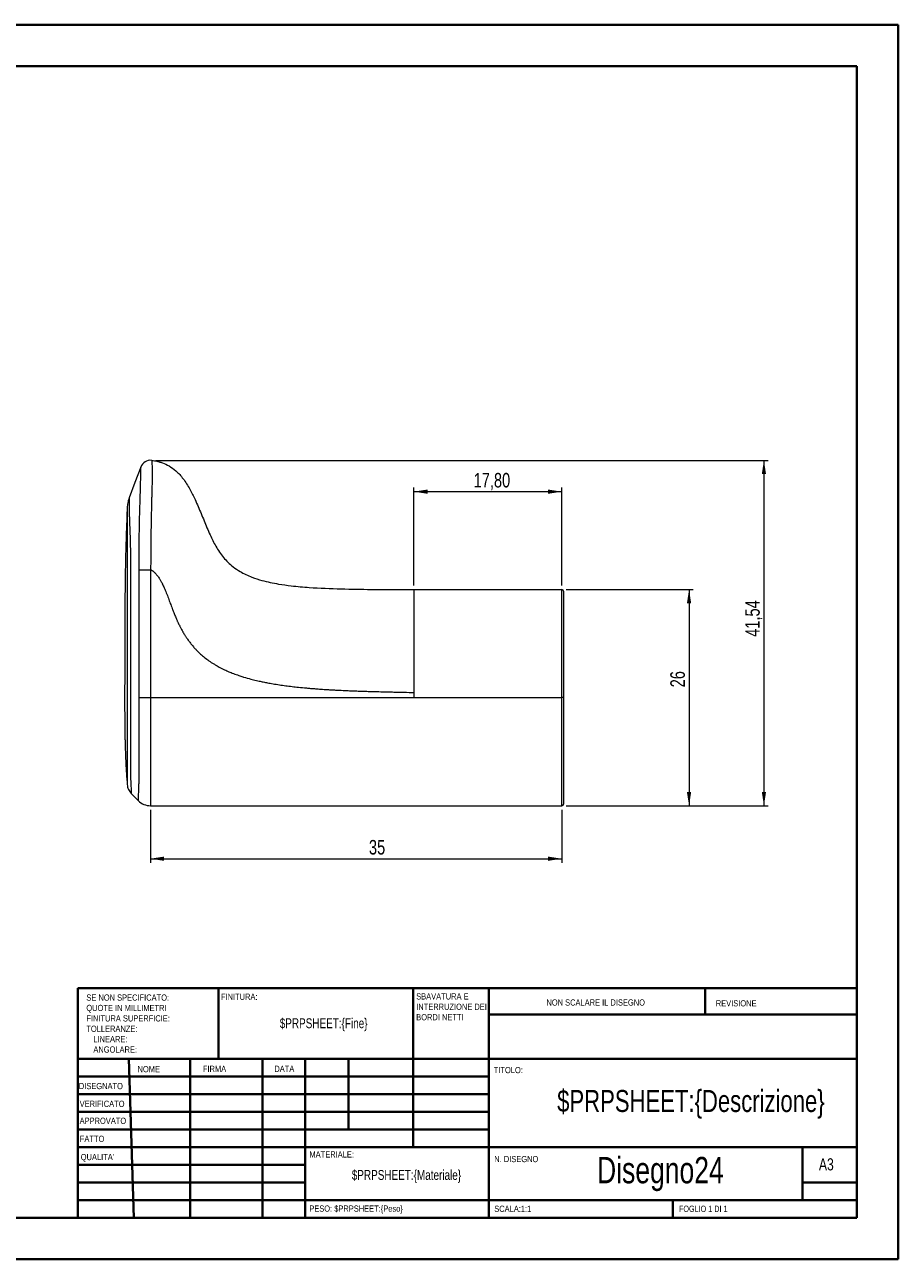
# Model space of a CAD drawing. Header units: millimetres. Extents: x 0 to 420, y 0 to 297.
# Tile 2 of 2: x 210 to 420, y 0 to 297. Entities that reach past the tile are written whole.
import ezdxf

# ---------------------------------------------------------------- set-up
doc = ezdxf.new("R2010")
doc.units = ezdxf.units.MM
doc.styles.add('SLDTEXTSTYLE0', font='TXT', dxfattribs={"width": 0.75})
doc.styles.add('SLDTEXTSTYLE1', font='TXT', dxfattribs={"width": 0.692308})
doc.dimstyles.new('SLDDIMSTYLE0', dxfattribs={"dimtxt": 3.5, "dimasz": 3.302, "dimexe": 0, "dimexo": 0.0625, "dimgap": 0.875, "dimtad": 1, "dimdec": 6, "dimlfac": 0.5, "dimrnd": 1e-09, "dimzin": 12, "dimdsep": 46, "dimtxsty": 'SLDTEXTSTYLE0', "dimsah": 1, "dimcen": 0.09, "dimadec": 0, "dimazin": 3, "dimtfac": 1, "dimtofl": 0, "dimtmove": 0, "dimatfit": 3, "dimfxl": 0, "dimfrac": 2, "dimtolj": 1, "dimtzin": 12, "dimarcsym": 0})
doc.dimstyles.new('SLDDIMSTYLE1', dxfattribs={"dimtxt": 3.5, "dimasz": 3.302, "dimexe": 0, "dimexo": 0.0625, "dimgap": 0.875, "dimtad": 1, "dimlfac": 0.5, "dimrnd": 1e-09, "dimzin": 12, "dimdsep": 46, "dimtxsty": 'SLDTEXTSTYLE0', "dimsah": 1, "dimcen": 0.09, "dimadec": 0, "dimazin": 3, "dimtfac": 1, "dimtofl": 0, "dimtmove": 0, "dimatfit": 3, "dimfxl": 0, "dimfrac": 2, "dimtolj": 1, "dimtzin": 12, "dimarcsym": 0})

# ---------------------------------------------------------------- blocks, each defined once
blk = doc.blocks.new('SW_NOTE_0')
at = {"color": 0, "linetype": 'Continuous', "lineweight": 0, "char_height": 1.5, "attachment_point": 1, "style": 'SLDTEXTSTYLE0'}
for s, insert in [('SBAVATURA E', (0, 1.93)), ('INTERRUZIONE DEI', (0, -0.57)), ('BORDI NETTI', (0, -3.07))]:
    blk.add_mtext(s, dxfattribs=dict(at, insert=insert))
blk = doc.blocks.new('SW_NOTE_1')
at = {"color": 0, "linetype": 'Continuous', "lineweight": 0, "char_height": 1.5, "attachment_point": 1, "style": 'SLDTEXTSTYLE0'}
for s, insert in [('SE NON SPECIFICATO:', (0, 1.93)), ('QUOTE IN MILLIMETRI', (0, -0.57)), ('TOLLERANZE:', (0, -5.57)), ('FINITURA SUPERFICIE:', (0, -3.07)), ('LINEARE:', (1.69, -8.07)), ('ANGOLARE:', (1.69, -10.57))]:
    blk.add_mtext(s, dxfattribs=dict(at, insert=insert))
blk = doc.blocks.new('_D_2')
at = {"color": 7, "linetype": 'Continuous', "lineweight": 0}
for p, q in [((240.29, 108.33), (240.29, 95.58)), ((339.21, 108.33), (339.21, 95.58)), ((240.29, 96.58), (339.21, 96.58))]:
    blk.add_line(p, q, dxfattribs=at)
for points in [[(240.29, 96.58), (243.6, 96.07), (243.6, 97.09)], [(339.21, 96.58), (335.9, 97.09), (335.9, 96.07)]]:
    blk.add_solid(points, dxfattribs=at)
at = {"color": 7, "linetype": 'Continuous', "lineweight": 0, "insert": (292.83, 101.09), "char_height": 3.5, "attachment_point": 1, "style": 'SLDTEXTSTYLE0'}
blk.add_mtext('35', dxfattribs=at)
blk = doc.blocks.new('_D_3')
at = {"color": 7, "linetype": 'Continuous', "lineweight": 0}
for p, q in [((340.21, 161.33), (370.78, 161.33)), ((369.78, 161.33), (369.78, 109.33)), ((340.21, 109.33), (370.78, 109.33))]:
    blk.add_line(p, q, dxfattribs=at)
for points in [[(369.78, 161.33), (369.27, 158.03), (370.29, 158.03)], [(369.78, 109.33), (370.29, 112.63), (369.27, 112.63)]]:
    blk.add_solid(points, dxfattribs=at)
at = {"color": 7, "linetype": 'Continuous', "lineweight": 0, "insert": (365.27, 137.81), "char_height": 3.5, "attachment_point": 1, "rotation": 90, "style": 'SLDTEXTSTYLE0'}
blk.add_mtext('26', dxfattribs=at)
blk = doc.blocks.new('_D_4')
at = {"color": 7, "linetype": 'Continuous', "lineweight": 0}
for p, q in [((303.61, 162.33), (303.61, 185.88)), ((303.61, 184.88), (339.21, 184.88)), ((339.21, 162.33), (339.21, 185.88))]:
    blk.add_line(p, q, dxfattribs=at)
for points in [[(303.61, 184.88), (306.91, 184.37), (306.91, 185.39)], [(339.21, 184.88), (335.9, 185.39), (335.9, 184.37)]]:
    blk.add_solid(points, dxfattribs=at)
at = {"color": 7, "linetype": 'Continuous', "lineweight": 0, "insert": (318, 189.39), "char_height": 3.5, "attachment_point": 1, "style": 'SLDTEXTSTYLE0'}
blk.add_mtext('17,80', dxfattribs=at)
blk = doc.blocks.new('_D_5')
at = {"color": 7, "linetype": 'Continuous', "lineweight": 0}
for p, q in [((241.63, 192.41), (388.78, 192.41)), ((387.78, 192.41), (387.78, 109.33)), ((340.21, 109.33), (388.78, 109.33))]:
    blk.add_line(p, q, dxfattribs=at)
for points in [[(387.78, 192.41), (387.27, 189.11), (388.29, 189.11)], [(387.78, 109.33), (388.29, 112.63), (387.27, 112.63)]]:
    blk.add_solid(points, dxfattribs=at)
at = {"color": 7, "linetype": 'Continuous', "lineweight": 0, "insert": (383.27, 149.97), "char_height": 3.5, "attachment_point": 1, "rotation": 90, "style": 'SLDTEXTSTYLE0'}
blk.add_mtext('41,54', dxfattribs=at)

msp = doc.modelspace()

# ---------------------------------------------------------------- linework, layer by layer
at = {"color": 7, "linetype": 'Continuous', "lineweight": 40}
for p, q in [((0.0788436, 297.2147802), (420.0788436, 297.2147802)), ((420.0788436, 0.2147802), (420.0788436, 297.2147802)), ((25.0788436, 287.2147802), (410.0788436, 287.2147802)), ((410.0788436, 287.2147802), (410.0788436, 10.2147802)), ((222.8788436, 65.4647802), (410.0788436, 65.4647802)), ((222.8788436, 65.4647802), (222.8788436, 10.2147802)), ((256.6788436, 48.4647802), (256.6788436, 65.4647802)), ((303.4788436, 65.4647802), (303.4788436, 27.2147802)), ((321.6788436, 65.4647802), (321.6788436, 10.2147802)), ((373.6788436, 59.0897802), (373.6788436, 65.4647802)), ((410.0788436, 59.0897802), (321.6788436, 59.0897802)), ((410.0788436, 48.4647802), (222.8788436, 48.4647802)), ((235.0943545, 48.4647802), (236.3115906, 10.2147802)), ((249.869796, 48.4647802), (249.869796, 10.2147802)), ((267.2777697, 48.4647802), (267.2777697, 10.2147802)), ((277.4788436, 10.2147802), (277.4788436, 48.4647802)), ((287.8788436, 31.4647802), (287.8788436, 48.4647802)), ((321.6788436, 44.2147802), (222.8788436, 44.2147802)), ((321.6788436, 39.9647802), (222.8788436, 39.9647802)), ((321.6788436, 35.7147802), (222.8788436, 35.7147802)), ((321.6788436, 31.4647802), (222.8788436, 31.4647802)), ((277.4788436, 27.2147802), (222.8788436, 27.2147802)), ((277.4788436, 27.2147802), (410.0788436, 27.2147802)), ((397.0788436, 14.4647802), (397.0788436, 27.2147802)), ((277.4788436, 22.9647082), (222.8788436, 22.9647082)), ((277.4788436, 18.7147802), (222.8788436, 18.7147802)), ((410.0788436, 18.7147802), (397.0788436, 18.7147802)), ((222.8788436, 14.4647802), (410.0788436, 14.4647802)), ((365.8788436, 10.2147802), (365.8788436, 14.4647802)), ((25.0788436, 10.2147802), (410.0788436, 10.2147802)), ((0.0788436, 0.2147802), (420.0788436, 0.2147802))]:
    msp.add_line(p, q, dxfattribs=at)
at = {"color": 7, "linetype": 'Continuous', "lineweight": 15}
for p, q in [((303.6062584, 161.3304176), (339.2062569, 161.3304176)), ((303.6062584, 135.3304171), (339.2062569, 135.3304171)), ((339.6062569, 135.3304171), (339.2062569, 135.3304171)), ((240.2947114, 109.3304165), (339.2062569, 109.3304165))]:
    msp.add_line(p, q, dxfattribs=at)
at = {"color": 7, "linetype": 'Continuous', "lineweight": 15, "flags": 128}
for points in [[(237.9562125, 190.7969647), (236.5653754, 187.0880731), (235.1667748, 183.3584726)], [(235.7003407, 112.2350477), (236.5653754, 111.3703948), (237.4120743, 110.5240703)]]:
    msp.add_lwpolyline(points, dxfattribs=at)
at = {"color": 8, "linetype": 'Continuous', "lineweight": 15, "flags": 128}
msp.add_lwpolyline([(234.7110973, 178.189692), (234.7111196, 177.6439295), (234.7111941, 177.1364593), (234.7112835, 176.6993933), (234.7113729, 176.3582163), (234.7114549, 176.1317522), (234.7117529, 175.5975642), (234.7122447, 174.8619199), (234.7127289, 174.1754495), (234.7131909, 173.4858834), (234.7134069, 173.0349668), (234.7135187, 172.4832252), (234.7135038, 171.8029947), (234.7134666, 171.16201), (234.7134442, 170.7199038), (234.7134889, 170.3427181), (234.7136826, 169.7116949), (234.7140179, 168.9032995), (234.7142787, 168.1753144), (234.7143532, 167.6607363), (234.7142936, 167.2728703), (234.714152, 166.7788335), (234.7139285, 166.1793616), (234.713556, 165.2601947), (234.7134367, 164.9330956), (234.713392, 164.8024925), (234.7133771, 164.7454117), (234.7133697, 164.7189267), (234.7133622, 164.7061974), (234.7133622, 164.6999594), (234.7133622, 164.696873), (234.7133622, 164.6953382), (234.7133622, 164.6945727), (234.7133622, 164.6941908), (234.7133622, 164.6940008), (234.7133622, 164.693904), (234.7133622, 164.6938574), (234.7133622, 164.6938332), (234.7133622, 164.693809), (234.7133548, 164.6104482), (234.7133697, 164.3310607), (234.7134069, 163.8668485), (234.7134889, 162.9613441), (234.7135485, 162.3860661), (234.7135783, 162.0678109), (234.7135932, 161.9010203), (234.7136081, 161.8157112), (234.7136081, 161.772576), (234.7136156, 161.7508892), (234.7136156, 161.7400151), (234.7136156, 161.7345706), (234.7136156, 161.7318474), (234.7136156, 161.730484), (234.7136156, 161.7298022), (234.7136156, 161.7294614), (234.7136156, 161.7292919), (234.7136156, 161.7292062), (234.7136156, 161.7291634), (234.7136156, 161.7291429), (234.7136156, 161.7291205), (234.7136603, 161.3898472), (234.7137422, 160.8854), (234.713854, 160.1835609), (234.7140104, 159.2843354), (234.7141669, 158.3839868), (234.7142787, 157.6707129), (234.7143755, 157.0072927), (234.7144426, 156.3937244), (234.7144873, 155.8300041), (234.7145171, 155.1829491), (234.714532, 154.4958789), (234.7145171, 153.7406061), (234.7144873, 152.9171307), (234.7143383, 150.6819947), (234.7140775, 148.0603347), (234.7137199, 145.0523006), (234.7135411, 143.6605452), (234.7133771, 142.2577355), (234.7132654, 141.0340381), (234.7131983, 139.9889149), (234.7131909, 139.512685), (234.7131909, 139.0854294), (234.7132058, 138.7071757), (234.7132281, 138.3779599), (234.7132728, 138.0978221), (234.713392, 137.5613973), (234.7136156, 136.7164122), (234.7138391, 135.9984888), (234.7140626, 135.4079834), (234.7142861, 134.9627324), (234.7144053, 134.5114586), (234.7144575, 133.881015), (234.7144351, 133.0705258), (234.7143457, 132.0798775), (234.714152, 130.4391114), (234.7139955, 128.908893), (234.7138614, 127.4890498), (234.7138018, 126.7414026), (234.7137646, 126.1114635), (234.7137944, 125.6219501), (234.7138987, 124.8282882), (234.7140849, 123.7302263), (234.7141967, 123.0621886), (234.714234, 122.5968477), (234.7142191, 122.1046865), (234.714152, 121.5862416), (234.7140402, 121.0411525), (234.7138838, 120.4691882), (234.7137273, 119.4416516), (234.7138689, 118.3175248), (234.7144053, 117.1933644), (234.7148226, 116.6780413), (234.715061, 116.4424968), (234.7151802, 116.3317998), (234.7152472, 116.2781388), (234.715277, 116.2516781), (234.7152919, 116.2385408), (234.7152994, 116.2319955), (234.7153068, 116.2287284), (234.7153068, 116.2270967), (234.7153068, 116.2262809), (234.7153068, 116.225873), (234.7153143, 116.22567), (234.7153143, 116.2255675), (234.7153143, 116.2255172), (234.7153143, 116.2254911), (234.7153143, 116.2254781), (234.7153143, 116.2254651), (234.7153217, 116.2124582), (234.7153664, 116.1165879), (234.715441, 115.8769027), (234.7154931, 115.5591988), (234.715508, 115.3907933), (234.7155006, 115.3073337), (234.7155006, 115.2660911), (234.7155006, 115.2456206), (234.7154931, 115.2354263), (234.7154931, 115.2303394), (234.7154931, 115.2277988), (234.7154931, 115.2265303), (234.7154931, 115.2258952), (234.7154931, 115.2255767), (234.7154931, 115.2254183), (234.7154931, 115.2253401), (234.7154931, 115.2252991), (234.7154931, 115.2252805), (234.7154931, 115.2252693), (234.7154931, 115.2252656), (234.7154931, 115.22526), (234.7155378, 115.1553382), (234.7155751, 115.1134827), (234.7156272, 115.0648341), (234.7156868, 115.0107671), (234.7157613, 114.9527625), (234.7158433, 114.8923439), (234.7159327, 114.8309809), (234.7160296, 114.770009), (234.7161264, 114.7105199), (234.7162084, 114.6563616), (234.7162605, 114.5931956), (234.7162829, 114.5285767), (234.7162754, 114.4701548), (234.7162531, 114.4283031), (234.7162307, 114.4056254), (234.7162307, 114.3935163), (234.7162382, 114.3871163), (234.716268, 114.3766445), (234.7162754, 114.3715855), (234.7162754, 114.3716451)], dxfattribs=at)
at = {"color": 7, "linetype": 'Continuous', "lineweight": 15}
for centre, radius, start, end in [((240.3141657, 189.912733), 2.5182953, 82.889551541, 159.44394877), ((339.2062569, 160.9304171), 0.4, 0, 90), ((240.2947114, 113.4079812), 4.0775641, 225.012660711, 270), ((339.2062569, 109.7304171), 0.4, 270, 0)]:
    msp.add_arc(centre, radius, start, end, dxfattribs=at)
for points, knots in [([(237.5589269, 166.1090604), (237.5617702, 166.775178), (237.5672845, 168.0670504), (237.5789925, 169.9436869), (237.5929623, 171.6970741), (237.6094233, 173.3250858), (237.6282794, 174.8253151), (237.6566773, 176.6445232), (237.7021442, 178.8432579), (237.7742773, 181.4037561), (237.8458751, 183.623766), (237.8971013, 185.2007074), (237.9363268, 186.3724419), (237.9532388, 187.4781035), (237.9644227, 188.6655683), (237.968216, 189.6819715), (237.9648984, 190.2471044), (237.9603572, 190.551783), (237.9580361, 190.7052585), (237.9564839, 190.785019), (237.9563032, 190.7929722), (237.9562124, 190.7969657)], [0, 0, 0, 0, 0.0473637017, 0.0918574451, 0.133457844, 0.1721298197, 0.2078370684, 0.2405528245, 0.3024165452, 0.3662726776, 0.4286486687, 0.4730341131, 0.4993057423, 0.5376824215, 0.5934391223, 0.666773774, 0.757697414, 0.8174018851, 0.8777196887, 0.9386000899, 1, 1, 1, 1]), ([(240.6258864, 192.411661), (240.6260079, 192.409947), (240.6262477, 192.4065629), (240.6282391, 192.3762296), (240.6314085, 192.3243804), (240.635823, 192.2470242), (240.6414485, 192.141899), (240.6481178, 192.0062212), (240.6618482, 191.7185864), (240.6789511, 191.1824057), (240.6921755, 190.1467238), (240.6975792, 189.0847718), (240.698943, 188.177138), (240.6979167, 187.5570208), (240.6972901, 187.0814633), (240.6839093, 186.6036354), (240.6679468, 185.9389137), (240.6456205, 185.1388174), (240.6188903, 184.1822317), (240.5874664, 183.0452722), (240.5418188, 181.3573903), (240.4904937, 179.1080447), (240.4423955, 176.2484038), (240.403517, 173.134518), (240.3714763, 169.7131666), (240.3565406, 167.3396112), (240.3487871, 166.1074337)], [0, 0, 0, 0, 0.0364796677, 0.0720255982, 0.1066051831, 0.1401908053, 0.1727608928, 0.2043012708, 0.2348068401, 0.3279896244, 0.3946313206, 0.4424259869, 0.4756216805, 0.4959544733, 0.5038431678, 0.52022465, 0.5390541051, 0.5605433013, 0.5850165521, 0.6129275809, 0.6448692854, 0.7062196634, 0.7691892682, 0.8400201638, 0.9169500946, 1, 1, 1, 1]), ([(240.6258864, 192.411661), (240.6383306, 192.4101087), (240.8495091, 192.3834783), (241.4425362, 192.2948684), (242.2936049, 192.1075051), (243.4892225, 191.7276144), (244.8962377, 191.0777302), (246.6151371, 189.8217579), (248.3081609, 187.921298), (249.7805983, 185.5486312), (250.9058631, 183.2733153), (252.0336114, 180.7418872), (253.1907765, 177.9030312), (254.5113622, 174.6711442), (255.9789545, 171.6628262), (257.7804121, 169.0009577), (259.8276314, 167.0011617), (262.1512534, 165.4283138), (264.4859871, 164.3338736), (267.5852338, 163.3357242), (270.7650981, 162.6769831), (274.575196, 162.1568798), (279.5998334, 161.7204163), (286.0204644, 161.4642053), (294.392293, 161.3396221), (300.206274, 161.3304171), (303.6062569, 161.3304171)], [0.02530905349, 0.02530905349, 0.02530905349, 0.02530905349, 0.02577964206, 0.03329640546, 0.04780857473, 0.05843447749, 0.08030884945, 0.10572888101, 0.13786972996, 0.17534724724, 0.21022001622, 0.23303658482, 0.27932828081, 0.32518841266, 0.36398504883, 0.40474805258, 0.44530049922, 0.4707284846, 0.50978679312, 0.54169592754, 0.59273292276, 0.63144437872, 0.68591153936, 0.78189226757, 0.87245079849, 1, 1, 1, 1]), ([(235.1696656, 183.341869), (235.045118, 182.9633074), (234.7958766, 182.2057403), (234.7384146, 181.4100724), (234.7096668, 181.0120054)], [0, 0, 0, 0, 0.4997070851, 1, 1, 1, 1]), ([(235.1699413, 183.3572843), (235.1700257, 183.3629443), (235.1701751, 183.3729524), (235.1696953, 183.3422639), (235.1694868, 183.3289311)], [0, 0, 0, 0, 0.5655427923, 1, 1, 1, 1]), ([(234.7116114, 181.066309), (234.6475265, 179.3278477), (234.518216, 175.8199752), (234.3593901, 170.6463803), (234.2465061, 165.6502731), (234.1840951, 160.9674881), (234.1532379, 156.5980717), (234.1387481, 152.6102606), (234.1305917, 148.9922901), (234.1240417, 145.732488), (234.1174344, 142.7507505), (234.1110045, 140.047074), (234.1055999, 137.5310336), (234.1025255, 135.2296429), (234.103395, 133.1551703), (234.1086296, 131.3717203), (234.1179119, 129.8238024), (234.1286369, 128.6885649), (234.1380485, 127.9108391), (234.1444707, 127.4374831), (234.1511281, 126.9944491), (234.1591506, 126.5075199), (234.1707315, 125.8730755), (234.1911131, 124.902279), (234.2263951, 123.5251001), (234.2861638, 121.7009324), (234.3823078, 119.4776699), (234.5190675, 116.98938), (234.6523229, 115.2442185), (234.7189353, 114.3718388)], [0, 0, 0, 0, 0.0782259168, 0.1578445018, 0.2327459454, 0.3029367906, 0.3684275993, 0.4292250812, 0.4822526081, 0.5311118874, 0.5758033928, 0.6163271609, 0.6526830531, 0.6889373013, 0.7198094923, 0.7459629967, 0.7691346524, 0.7894158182, 0.7970132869, 0.8041090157, 0.8107030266, 0.8169372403, 0.8260075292, 0.8392357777, 0.8605988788, 0.8879525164, 0.9213023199, 0.9606602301, 1, 1, 1, 1]), ([(234.7109483, 181.066335), (234.7109441, 181.0679687), (234.7109385, 181.0701729), (234.7109285, 181.0523212), (234.7109259, 181.0477011)], [0, 0, 0, 0, 0.74119436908, 1, 1, 1, 1]), ([(237.5598315, 135.3290525), (237.5600496, 137.9377695), (237.5602642, 140.4991188), (237.5606918, 145.5912094), (237.5609048, 148.1218812), (237.5613262, 153.1897158), (237.5615345, 155.7269058), (237.5619428, 160.8507968), (237.5621414, 163.440226), (237.5623426, 166.0937645)], [0, 0, 0, 0, 0.25, 0.25, 0.5, 0.5, 0.75, 0.75, 1, 1, 1, 1]), ([(237.5623477, 166.0941853), (237.8749755, 166.0941818), (238.3030123, 166.0940224), (239.2853182, 166.093393), (239.8339423, 166.0929261), (240.3538362, 166.0923968)], [0, 0, 0, 0, 0.5, 0.5, 1, 1, 1, 1]), ([(240.3539061, 166.1047312), (240.3536076, 160.9758382), (240.3530916, 155.8467383), (240.3523225, 148.1530932), (240.3520491, 145.5885286), (240.3515418, 140.459437), (240.3513361, 137.8949368), (240.3511049, 135.3304124)], [0, 0, 0, 0, 0.5, 0.5, 0.75, 0.75, 1, 1, 1, 1]), ([(240.3513455, 166.1060822), (240.3871661, 166.086768), (240.4984472, 166.0267661), (240.6350432, 165.9424964), (240.790551, 165.8378012), (240.9277116, 165.7379826), (241.0601796, 165.63205), (241.1892665, 165.5221225), (241.314805, 165.4081484), (241.435918, 165.289524), (241.5537837, 165.1677467), (241.7108951, 164.9968615), (241.8784363, 164.7967276), (242.0731409, 164.544873), (242.2741699, 164.2649922), (242.4451491, 164.0024892), (242.6689538, 163.6390362), (242.8679146, 163.28881), (243.0599042, 162.9205172), (243.2181368, 162.6053178), (243.3897987, 162.2475655), (243.5810368, 161.8241308), (243.7845708, 161.3542115), (243.9989513, 160.8372782), (244.2052879, 160.3171037), (244.4072921, 159.7952539), (244.6057869, 159.2721016), (244.8404219, 158.643001), (245.0737789, 158.0134332), (245.3077701, 157.3840937), (245.4954872, 156.8843755), (245.6977071, 156.3529771), (245.8844359, 155.8706619), (246.0760419, 155.3902448), (246.2385978, 154.9910529), (246.4373336, 154.5135186), (246.6432854, 154.0389996), (246.8916478, 153.4889895), (247.1039358, 153.037768), (247.3211773, 152.599344), (247.5306965, 152.1883758), (247.7466943, 151.7806882), (247.9710191, 151.3775615), (248.1622046, 151.0440268), (248.3577223, 150.7129939), (248.5591467, 150.385528), (248.8053722, 149.9972363), (249.0572143, 149.6161825), (249.3173031, 149.2426382), (249.5371891, 148.9367133), (249.7617142, 148.6341827), (249.9924611, 148.3363643), (250.2280135, 148.0424136), (250.4683573, 147.7522948), (250.715091, 147.4675908), (251.0358453, 147.109835), (251.4755043, 146.6429229), (252.1776036, 145.9574092), (253.0597671, 145.183366), (254.0947825, 144.382374), (255.0390797, 143.7393832), (256.2658277, 142.981666), (257.5218585, 142.3082551), (258.7192163, 141.7597479), (259.6376229, 141.3694065), (260.5829889, 140.9972615), (261.6928309, 140.6073595), (262.9830562, 140.1953685), (264.2950696, 139.8229172), (265.5448041, 139.5116736), (266.5417911, 139.2831475), (267.4308994, 139.0930657), (268.322985, 138.9175524), (269.1054084, 138.7737328), (270.0593468, 138.607714), (271.2984807, 138.4105278), (272.8244846, 138.1955841), (274.3536393, 138.004711), (276.0163756, 137.820522), (277.4915594, 137.677888), (278.7778419, 137.5663399), (279.5821506, 137.5015697), (280.5476063, 137.4279651), (281.6745307, 137.3482289), (282.8020484, 137.276685), (283.8472865, 137.2149094), (285.0105744, 137.1503952), (286.2135227, 137.0907482), (287.4167985, 137.0358226), (288.4194349, 136.9929255), (289.4221607, 136.953507), (290.625625, 136.9089621), (291.8296075, 136.8679081), (293.0391739, 136.8303821), (294.2648681, 136.7943653), (295.7072529, 136.7549553), (297.1496303, 136.7192969), (298.3858574, 136.6904471), (299.4160517, 136.6673454), (301.0645028, 136.6321194), (302.4612653, 136.604084), (303.4459089, 136.5849891), (303.6062588, 136.5818795)], [0, 0, 0, 0, 0.0015869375, 0.004930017, 0.00625258, 0.008897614, 0.0115425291, 0.0128650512, 0.0155093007, 0.018152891, 0.019474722, 0.0221181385, 0.0272039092, 0.0296467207, 0.0345318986, 0.0406375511, 0.041858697, 0.0511773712, 0.0563355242, 0.0580547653, 0.0649311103, 0.0718079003, 0.0761723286, 0.0849014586, 0.0936303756, 0.0979948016, 0.1067236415, 0.1154508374, 0.1241788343, 0.1329074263, 0.1416348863, 0.1449960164, 0.1550803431, 0.1618038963, 0.1651658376, 0.1718889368, 0.1819744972, 0.1853369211, 0.1954232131, 0.2014187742, 0.2044174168, 0.2134124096, 0.2194089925, 0.2224075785, 0.2284045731, 0.234401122, 0.2373994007, 0.2463346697, 0.252210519, 0.2551488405, 0.2610267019, 0.2669014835, 0.2698398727, 0.2757162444, 0.2815921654, 0.2845304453, 0.2944539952, 0.3065958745, 0.322784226, 0.3401928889, 0.3576015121, 0.3673075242, 0.3964177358, 0.4130959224, 0.4186558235, 0.4353329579, 0.4527055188, 0.4645197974, 0.4881477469, 0.5058756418, 0.5147396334, 0.5280350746, 0.5413301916, 0.5501940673, 0.5590582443, 0.579089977, 0.5991217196, 0.6191530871, 0.6391834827, 0.6643588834, 0.676947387, 0.6895331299, 0.6958261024, 0.7147068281, 0.7335895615, 0.739884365, 0.7555394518, 0.779024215, 0.7868534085, 0.802512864, 0.8181600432, 0.8259871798, 0.8494769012, 0.8651392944, 0.8731797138, 0.897296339, 0.9214093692, 0.9294457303, 0.94551903, 0.9615942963, 0.9937456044, 1, 1, 1, 1]), ([(339.2062569, 135.3304171), (339.2062569, 137.1715652), (339.2062569, 139.009944), (339.2062569, 142.6757062), (339.2062569, 144.5033082), (339.2062569, 147.2277231), (339.2062569, 148.1329698), (339.2062569, 149.9346165), (339.2062569, 150.8322864), (339.2062569, 152.5610799), (339.2062569, 153.397562), (339.2062569, 154.592612), (339.2062569, 154.9811848), (339.2062569, 155.7140238), (339.2062569, 156.4081286), (339.2062569, 157.0233919), (339.2062569, 157.5995292), (339.2062569, 157.8695399), (339.2062569, 158.6074236), (339.2062569, 159.0073212), (339.2062569, 159.6755134), (339.2062569, 159.9439081), (339.2062569, 160.3817141), (339.2062569, 160.5523466), (339.2062569, 160.967804), (339.2062569, 161.1178861), (339.2062569, 161.3001986), (339.2062569, 161.3304171), (339.2062569, 161.3304171)], [0, 0, 0, 0, 0.125, 0.125, 0.25, 0.25, 0.3125, 0.3125, 0.375, 0.375, 0.4375, 0.4375, 0.46875, 0.46875, 0.5, 0.53125, 0.53125, 0.5625, 0.5625, 0.625, 0.625, 0.6875, 0.6875, 0.75, 0.75, 0.875, 0.875, 1, 1, 1, 1]), ([(339.6062569, 160.9304171), (339.6062569, 160.9304171), (339.6062569, 160.9013278), (339.6062569, 160.7282913), (339.6062569, 160.5866187), (339.6062569, 160.1972948), (339.6062569, 160.0374303), (339.6062569, 159.7285816), (339.6062569, 159.6140057), (339.6062569, 159.3555213), (339.6062569, 159.2112745), (339.6062569, 158.7313473), (339.6062569, 158.3473044), (339.6062569, 157.6344798), (339.6062569, 157.3721277), (339.6062569, 156.8096835), (339.6062569, 156.2075195), (339.6062569, 155.5249919), (339.6062569, 154.8029792), (339.6062569, 154.4194022), (339.6062569, 153.2368217), (339.6062569, 152.4079515), (339.6062569, 150.6943059), (339.6062569, 149.8042031), (339.6062569, 148.0184636), (339.6062569, 147.1212236), (339.6062569, 144.4209843), (339.6062569, 142.6097017), (339.6062569, 138.9768043), (339.6062569, 137.1549694), (339.6062569, 135.3304171)], [0, 0, 0, 0, 0.125, 0.125, 0.25, 0.25, 0.3125, 0.3125, 0.34375, 0.34375, 0.375, 0.375, 0.4375, 0.4375, 0.46875, 0.46875, 0.5, 0.53125, 0.53125, 0.5625, 0.5625, 0.625, 0.625, 0.6875, 0.6875, 0.75, 0.75, 0.875, 0.875, 1, 1, 1, 1]), ([(237.4120754, 110.5240709), (237.4120999, 110.5258631), (237.4121468, 110.5292828), (237.4125526, 110.5614384), (237.4132095, 110.6132413), (237.4141371, 110.6825519), (237.41532, 110.7647649), (237.4167816, 110.8535323), (237.4184377, 110.9419636), (237.423007, 111.1221401), (237.4341411, 111.4550253), (237.4592006, 112.0693564), (237.4875606, 112.7586292), (237.5129056, 113.4689312), (237.5379432, 114.2913647), (237.5680849, 115.1195961), (237.583056, 116.0893366), (237.5869185, 117.3826276), (237.5878189, 119.3384746), (237.5831102, 121.7222321), (237.5767667, 124.2821762), (237.5690981, 126.5898454), (237.5638911, 129.0116501), (237.5611906, 131.8586836), (237.5600203, 134.0693753), (237.5593533, 135.3292678)], [0, 0, 0, 0, 0.0436387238, 0.0832637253, 0.1188626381, 0.1504265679, 0.1779469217, 0.2014192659, 0.220838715, 0.2362020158, 0.304497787, 0.3627316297, 0.4004401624, 0.4362255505, 0.4700967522, 0.5020183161, 0.5246936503, 0.561614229, 0.6127447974, 0.6780710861, 0.7380576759, 0.7976816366, 0.8430385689, 0.9105463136, 1, 1, 1, 1]), ([(237.5593534, 135.3291626), (237.8713254, 135.3293301), (238.2987841, 135.3295474), (239.2809181, 135.3300259), (239.8299905, 135.3302844), (240.3499746, 135.3305223)], [0, 0, 0, 0, 0.5, 0.5, 1, 1, 1, 1]), ([(240.3499751, 135.3304171), (240.3502558, 134.6993357), (240.3507962, 133.4848349), (240.3515823, 131.7315051), (240.3523081, 130.1119242), (240.3529741, 128.6169545), (240.3535803, 127.2380154), (240.3541266, 125.9670562), (240.354613, 124.7965318), (240.3550395, 123.7193787), (240.3554061, 122.7289918), (240.3557127, 121.8192017), (240.3559595, 120.9842533), (240.3561463, 120.2187837), (240.3562731, 119.5178022), (240.35634, 118.8766705), (240.356347, 118.2910838), (240.356294, 117.7570529), (240.3561812, 117.270888), (240.3560086, 116.8291832), (240.3557761, 116.4288021), (240.355484, 116.0668653), (240.3551324, 115.740738), (240.3547213, 115.448019), (240.3542508, 115.1865306), (240.3537216, 114.9543086), (240.3531328, 114.7495938), (240.3524885, 114.5708232), (240.3517782, 114.4166228), (240.351037, 114.2857996), (240.3462123, 113.6840549), (240.3364826, 112.703991), (240.3253162, 111.6034664), (240.3157123, 110.7747412), (240.3079982, 110.1718112), (240.302006, 109.7549733), (240.2977783, 109.4928587), (240.2951664, 109.3512909), (240.2948664, 109.3375262), (240.2947114, 109.3304171)], [0, 0, 0, 0, 0.0426455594, 0.0820703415, 0.1185017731, 0.152155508, 0.1832357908, 0.2119357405, 0.2384375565, 0.2629126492, 0.2855217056, 0.3064147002, 0.3257308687, 0.3435986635, 0.3601357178, 0.3754488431, 0.3896340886, 0.4027768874, 0.4149523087, 0.4262254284, 0.4366518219, 0.4462781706, 0.4551429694, 0.4632773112, 0.4707057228, 0.4774470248, 0.4835151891, 0.4889201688, 0.4936686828, 0.497764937, 0.501211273, 0.5510356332, 0.6021586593, 0.6564169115, 0.7149795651, 0.7784805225, 0.8471759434, 0.9210697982, 1, 1, 1, 1]), ([(240.3420378, 135.3304125), (245.6140196, 135.3303782), (250.8861009, 135.3304385), (261.430123, 135.3304256), (266.702155, 135.330439), (282.5181737, 135.3304059), (293.0622133, 135.3304095), (303.606259, 135.3304191)], [0, 0, 0, 0, 0.25, 0.25, 0.5, 0.5, 1, 1, 1, 1]), ([(339.2062569, 109.3304171), (339.2062569, 109.3304171), (339.2062569, 109.3601091), (339.2062569, 109.5373824), (339.2062569, 109.6826206), (339.2062569, 110.0826205), (339.2062569, 110.2469569), (339.2062569, 110.6704816), (339.2062569, 110.9308954), (339.2062569, 111.5787135), (339.2062569, 111.9670114), (339.2062569, 112.687102), (339.2062569, 112.9510193), (339.2062569, 113.5152424), (339.2062569, 114.1189067), (339.2062569, 114.8028519), (339.2062569, 115.5266373), (339.2062569, 115.911138), (339.2062569, 117.0961898), (339.2062569, 117.929721), (339.2062569, 119.658987), (339.2062569, 120.5570725), (339.2062569, 122.3673416), (339.2062569, 123.2815838), (339.2062569, 126.0425068), (339.2062569, 127.89974), (339.2062569, 131.6112865), (339.2062569, 133.4700983), (339.2062569, 135.3304171)], [0, 0, 0, 0, 0.125, 0.125, 0.25, 0.25, 0.3125, 0.3125, 0.375, 0.375, 0.4375, 0.4375, 0.46875, 0.46875, 0.5, 0.53125, 0.53125, 0.5625, 0.5625, 0.625, 0.625, 0.6875, 0.6875, 0.75, 0.75, 0.875, 0.875, 1, 1, 1, 1]), ([(339.6062569, 135.3304171), (339.6062569, 133.5110124), (339.6062569, 131.6946319), (339.6062569, 128.0738116), (339.6062569, 126.2691354), (339.6062569, 123.5805029), (339.6062569, 122.6874203), (339.6062569, 121.354975), (339.6062569, 120.9120353), (339.6062569, 120.0292053), (339.6062569, 119.5888222), (339.6062569, 118.2954598), (339.6062569, 117.4634854), (339.6062569, 116.2801085), (339.6062569, 115.8946418), (339.6062569, 115.16844), (339.6062569, 114.4826846), (339.6062569, 113.8787631), (339.6062569, 113.315049), (339.6062569, 113.0516991), (339.6062569, 112.3335007), (339.6062569, 111.9481876), (339.6062569, 111.3066606), (339.6062569, 111.0496164), (339.6062569, 110.6320937), (339.6062569, 110.4703445), (339.6062569, 110.0767418), (339.6062569, 109.933995), (339.6062569, 109.7596481), (339.6062569, 109.7304171), (339.6062569, 109.7304171)], [0, 0, 0, 0, 0.125, 0.125, 0.25, 0.25, 0.3125, 0.3125, 0.34375, 0.34375, 0.375, 0.375, 0.4375, 0.4375, 0.46875, 0.46875, 0.5, 0.53125, 0.53125, 0.5625, 0.5625, 0.625, 0.625, 0.6875, 0.6875, 0.75, 0.75, 0.875, 0.875, 1, 1, 1, 1]), ([(234.7136528, 114.431464), (234.7374896, 114.2296825), (234.7854821, 113.8234199), (234.996305, 113.243626), (235.2943868, 112.7056288), (235.5672469, 112.404119), (235.7023598, 112.2548197)], [0, 0, 0, 0, 0.2490928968, 0.5015183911, 0.7531655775, 1, 1, 1, 1])]:
    msp.add_open_spline(points, degree=3, knots=knots, dxfattribs=at)
at = {"color": 8, "linetype": 'Continuous', "lineweight": 15}
for points, knots in [([(235.1694868, 183.3289311), (235.1692098, 183.3117253), (235.1686838, 183.2790565), (235.1666953, 183.1469694), (235.1643267, 182.9584991), (235.1623095, 182.6694503), (235.1599076, 182.2704117), (235.159151, 181.7351535), (235.1668154, 181.0046144), (235.1819423, 180.3544087), (235.1897673, 180.0180644)], [0, 0, 0, 0, 0.1338532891, 0.2541492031, 0.3760151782, 0.5001325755, 0.627505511, 0.759755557, 0.8757241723, 1, 1, 1, 1]), ([(234.7109259, 181.0477011), (234.7109201, 181.0427991), (234.710909, 181.0334223), (234.7109066, 181.0129778), (234.710898, 180.9974753), (234.7108919, 180.988926), (234.7109022, 180.9844642), (234.7108874, 180.9821872), (234.7108888, 180.9810328), (234.7108886, 180.9804592), (234.7108887, 180.9801636), (234.7108887, 180.9800236), (234.7108887, 180.9799479), (234.7108887, 180.9799127), (234.7108887, 180.9798967), (234.7108887, 180.979886), (234.7108887, 180.9798845), (234.7108887, 180.9798774), (234.7108887, 180.9833077), (234.7108901, 180.9483641), (234.7108783, 180.9217526), (234.710875, 180.8525937), (234.7108588, 180.7588124), (234.7108451, 180.636438), (234.7108324, 180.5108444), (234.7108131, 180.3993761), (234.7108102, 180.3102527), (234.7107565, 180.2237374), (234.710661, 180.1133477), (234.7105484, 179.9725019), (234.7104352, 179.8153795), (234.7103846, 179.6660379), (234.7103682, 179.4921628), (234.7104697, 179.2597794), (234.710704, 178.9403445), (234.7110164, 178.5751247), (234.7110733, 178.3037847), (234.7110973, 178.189692)], [0, 0, 0, 0, 0.04808313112, 0.09197464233, 0.11436381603, 0.12566963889, 0.13135040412, 0.13419776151, 0.13562319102, 0.13633633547, 0.13669301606, 0.13687137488, 0.1369605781, 0.13700517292, 0.13702747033, 0.13703861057, 0.13704418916, 0.13704697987, 0.13704977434, 0.16409358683, 0.20912119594, 0.27214124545, 0.35315174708, 0.42875683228, 0.48989690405, 0.53657490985, 0.56877770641, 0.59123503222, 0.627179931, 0.67659082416, 0.71524490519, 0.75117513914, 0.78440432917, 0.83050309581, 0.89220796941, 0.95467572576, 1, 1, 1, 1]), ([(235.1897673, 180.0180644), (235.1972462, 179.7532619), (235.212334, 179.2190625), (235.2464153, 178.2612566), (235.2938982, 177.0423448), (235.3527217, 175.5535921), (235.4154746, 173.6953296), (235.4630888, 171.7142092), (235.496166, 169.6136549), (235.5220088, 166.9283113), (235.530038, 163.6649228), (235.527921, 159.8121101), (235.5281792, 155.3612944), (235.5278087, 150.2782368), (235.5272963, 144.5652802), (235.5290085, 138.8246669), (235.5291461, 134.3289134), (235.5258779, 131.0686105), (235.5224595, 129.0664922), (235.5177996, 127.0344826), (235.5108898, 124.9532582), (235.5032827, 122.8050357), (235.4987632, 120.9811892), (235.4972766, 119.4840505), (235.5004232, 118.3163695), (235.5094954, 117.2582493), (235.5260948, 116.347845), (235.546879, 115.5966485), (235.5703874, 114.9356631), (235.6020244, 114.2259863), (235.6365266, 113.5929531), (235.6660624, 113.0987514), (235.683879, 112.7684703), (235.697336, 112.4874665), (235.7033633, 112.2999064), (235.7017827, 112.2385299), (235.7019842, 112.2372556), (235.7020617, 112.2367651)], [0, 0, 0, 0, 0.0155586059, 0.0313871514, 0.0472177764, 0.0699245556, 0.0909381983, 0.1169871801, 0.1418539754, 0.1659812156, 0.2124091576, 0.257582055, 0.302667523, 0.3702938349, 0.4379003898, 0.5053259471, 0.5739460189, 0.5973611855, 0.6210276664, 0.6450788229, 0.669770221, 0.6955009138, 0.7227966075, 0.7374450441, 0.7530495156, 0.7696834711, 0.7828015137, 0.7961168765, 0.8092607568, 0.8218464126, 0.8449778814, 0.8662011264, 0.8861348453, 0.9052681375, 0.9420774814, 0.9777037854, 1, 1, 1, 1])]:
    msp.add_open_spline(points, degree=3, knots=knots, dxfattribs=at)
at = {"color": 7, "linetype": 'Continuous', "lineweight": 15}
for points in [[(303.6062569, 161.3304171), (303.6062569, 161.3304171), (303.6062569, 157.1649267), (303.6062569, 136.5818776)], [(303.6062569, 136.5818776), (303.6062569, 136.1712894), (303.6062569, 135.7541683), (303.6062569, 135.3304171)]]:
    msp.add_open_spline(points, degree=3, dxfattribs=at)

# ---------------------------------------------------------------- block references
at = {"color": 7, "linetype": 'Continuous', "lineweight": 0}
for name, p in [('SW_NOTE_1', (224.8926211, 61.9992774)), ('SW_NOTE_0', (304.1880593, 62.2842698))]:
    msp.add_blockref(name, p, dxfattribs=at)

# ---------------------------------------------------------------- texts
for s, insert, char_height, attachment_point, style in [('FINITURA:', (257.2501357, 64.1340522), 1.5, 1, 'SLDTEXTSTYLE0'), ('NON SCALARE IL DISEGNO', (335.4934841, 62.7477737), 1.5, 1, 'SLDTEXTSTYLE0'), ('REVISIONE', (376.2064253, 62.5496888), 1.5, 1, 'SLDTEXTSTYLE0'), ('$PRPSHEET:\\{Fine\\}', (281.9404768, 58.1959507), 2.38125, 2, 'SLDTEXTSTYLE0'), ('NOME', (237.2010828, 46.7162628), 1.5, 1, 'SLDTEXTSTYLE0'), ('FIRMA', (252.9124311, 46.7765365), 1.5, 1, 'SLDTEXTSTYLE0'), ('DATA', (270.0935455, 46.7909594), 1.5, 1, 'SLDTEXTSTYLE0'), ('TITOLO:', (322.8350305, 46.4931144), 1.5, 1, 'SLDTEXTSTYLE0'), ('DISEGNATO', (223.0909928, 42.644495), 1.5, 1, 'SLDTEXTSTYLE0'), ('$PRPSHEET:\\{Descrizione\\}', (370.2267594, 40.9437497), 5.291666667, 2, 'SLDTEXTSTYLE0'), ('VERIFICATO', (223.2893124, 38.3691873), 1.5, 1, 'SLDTEXTSTYLE0'), ('APPROVATO', (223.280566, 34.2790762), 1.5, 1, 'SLDTEXTSTYLE0'), ('FATTO', (223.3340301, 29.9484848), 1.5, 1, 'SLDTEXTSTYLE0'), ("QUALITA'", (223.5478864, 25.5644294), 1.5, 1, 'SLDTEXTSTYLE0'), ('MATERIALE:', (278.5247059, 26.2008364), 1.5, 1, 'SLDTEXTSTYLE0'), ('N. DISEGNO', (322.9528097, 25.083418), 1.5, 1, 'SLDTEXTSTYLE0'), ('Disegno24', (362.8889414, 24.8465188), 6.35, 2, 'SLDTEXTSTYLE0'), ('A3', (400.9998284, 24.5152247), 2.91041667, 1, 'SLDTEXTSTYLE0'), ('$PRPSHEET:\\{Materiale\\}', (301.8498342, 21.7003458), 2.38125, 2, 'SLDTEXTSTYLE0'), ('PESO: $PRPSHEET:\\{Peso\\}', (278.4966547, 13.1640921), 1.4986, 1, 'SLDTEXTSTYLE0'), ('SCALA:1:1', (322.9528097, 13.1148674), 1.5, 1, 'SLDTEXTSTYLE0'), ('FOGLIO 1 DI 1', (367.357138, 13.1148674), 1.5, 1, 'SLDTEXTSTYLE1')]:
    msp.add_mtext(s, dxfattribs=dict(at, insert=insert, char_height=char_height, attachment_point=attachment_point, style=style))

# ---------------------------------------------------------------- dimensions: what is measured, and where the dimension line sits
for base, p1, dimstyle, picture, middle in [((387.7816367, 109.3304171), (240.6258864, 192.411661), 'SLDDIMSTYLE1', '_D_5', (387.7816367, 155.7931174)), ((369.7816367, 109.3304171), (339.2062569, 161.3304171), 'SLDDIMSTYLE0', '_D_3', (369.7816367, 140.3944647))]:
    dim = msp.add_linear_dim(base=base, p1=p1, p2=(339.2062569, 109.3304171), angle=90, dimstyle=dimstyle, dxfattribs=at)
    dim.commit()
    dim.dimension.update_dxf_attribs({"geometry": picture, "text_midpoint": middle, "dimtype": 160})
dim = msp.add_linear_dim(base=(339.2062569, 184.8794614), p1=(303.6062569, 161.3304171), p2=(339.2062569, 161.3304171), dimstyle='SLDDIMSTYLE1', dxfattribs=at)
dim.commit()
dim.dimension.update_dxf_attribs({"geometry": '_D_4', "text_midpoint": (323.8142159, 184.8794614), "dimtype": 160})
dim = msp.add_linear_dim(base=(339.2062569, 96.5771841), p1=(240.2947114, 109.3304171), p2=(339.2062569, 109.3304171), text='35', dimstyle='SLDDIMSTYLE0', dxfattribs=at)
dim.commit()
dim.dimension.update_dxf_attribs({"geometry": '_D_2', "text_midpoint": (295.4156789, 96.5771841), "dimtype": 160})

doc.saveas('drawing.dxf')
